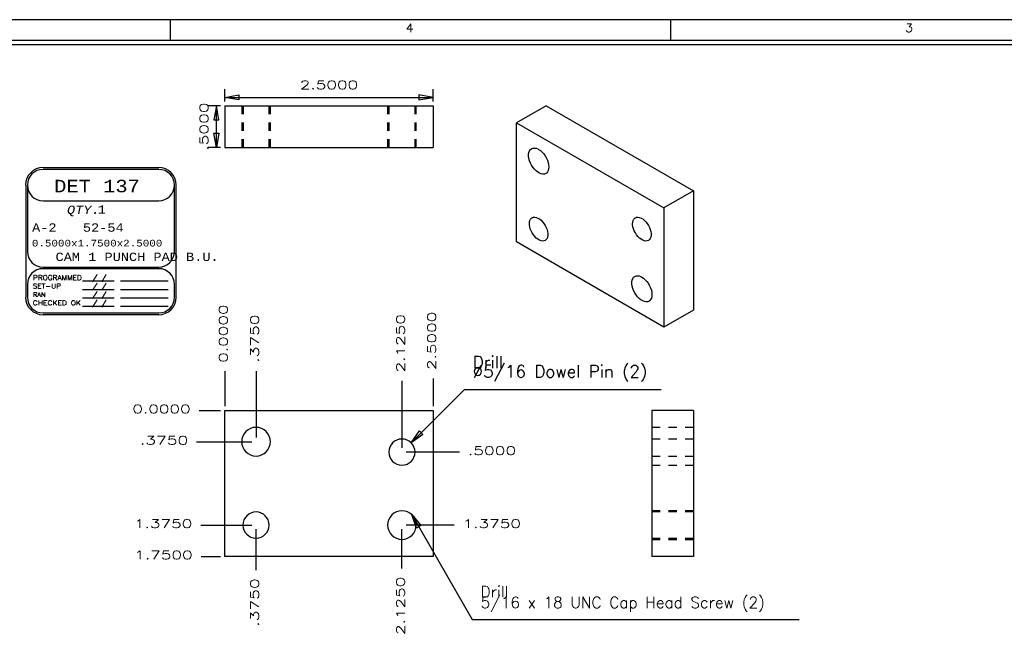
# Model space of a CAD drawing. Header units: inches. Extents: x 3 to 289, y 4 to 291.
# Tile 113 of 256: x 86.37 to 98.18, y 81.12 to 88.49. Entities that reach past the tile are written whole.
import ezdxf
from ezdxf.enums import TextEntityAlignment as Align

# ---------------------------------------------------------------- set-up
doc = ezdxf.new("R2010")
doc.units = ezdxf.units.IN
doc.header["$LTSCALE"] = 0.5
doc.header["$MEASUREMENT"] = 0
doc.linetypes.add('HIDDEN', pattern=[0.225, 0.15, -0.075])
for name, color, linetype in [('DIE', 7, 'Continuous'), ('MFB', 7, 'Continuous'), ('PLOTVIEW1', 7, 'Continuous')]:
    doc.layers.add(name, color=color, linetype=linetype)
doc.styles.add('VERO0-Simplex', font='simplex_.ttf')
doc.styles.add('VERO2-Courier New', font='cour.ttf')
doc.styles.add('VERO3-RomanS', font='romans__.ttf')
doc.styles.add('VERO5-RomanD', font='romand__.ttf')
doc.styles.add('VERO8-Courier New', font='couri.ttf')

# ---------------------------------------------------------------- blocks, each defined once
blk = doc.blocks.new('ArrowheadClosed')
at = {"color": 0}
for p, q in [((0, 0), (-1, 0.176)), ((-1, 0.176), (-1, -0.176)), ((-1, -0.176), (0, 0))]:
    blk.add_line(p, q, dxfattribs=at)

msp = doc.modelspace()

# ---------------------------------------------------------------- linework, layer by layer
at = {"layer": 'DIE', "color": 56, "linetype": 'Continuous'}
for p, q in [((88.83, 87.508), (88.83, 87.658)), ((91.33, 87.508), (91.33, 87.658)), ((88.83, 87.558), (91.33, 87.558)), ((88.78, 87.458), (88.63, 87.458)), ((88.73, 86.958), (88.73, 87.458)), ((88.78, 86.958), (88.63, 86.958))]:
    msp.add_line(p, q, dxfattribs=at)
at = {"layer": 'DIE', "color": 9, "linetype": 'Continuous'}
for p, q in [((88.83, 87.458), (91.33, 87.458)), ((88.83, 87.458), (88.83, 86.958)), ((91.33, 87.458), (91.33, 86.958)), ((92.684, 87.458), (92.33, 87.254)), ((92.684, 87.458), (94.452, 86.437)), ((92.33, 87.254), (94.098, 86.233)), ((92.33, 85.825), (92.33, 87.254)), ((88.83, 86.958), (91.33, 86.958)), ((92.485, 86.917), (92.496, 86.932)), ((92.496, 86.932), (92.51, 86.943)), ((92.51, 86.943), (92.526, 86.95)), ((92.526, 86.95), (92.544, 86.951)), ((92.544, 86.951), (92.564, 86.948)), ((92.564, 86.948), (92.585, 86.94)), ((92.585, 86.94), (92.595, 86.935)), ((92.595, 86.935), (92.617, 86.921)), ((92.474, 86.877), (92.478, 86.899)), ((92.474, 86.852), (92.474, 86.877)), ((92.478, 86.826), (92.474, 86.852)), ((92.478, 86.899), (92.485, 86.917)), ((92.485, 86.799), (92.478, 86.826)), ((92.617, 86.921), (92.637, 86.902)), ((92.637, 86.902), (92.656, 86.881)), ((92.656, 86.881), (92.674, 86.857)), ((92.674, 86.857), (92.689, 86.831)), ((92.689, 86.831), (92.701, 86.804)), ((92.496, 86.771), (92.485, 86.799)), ((92.51, 86.745), (92.496, 86.771)), ((92.526, 86.72), (92.51, 86.745)), ((92.544, 86.697), (92.526, 86.72)), ((92.564, 86.677), (92.544, 86.697)), ((92.701, 86.804), (92.71, 86.777)), ((92.71, 86.777), (92.715, 86.75)), ((92.715, 86.701), (92.71, 86.681)), ((92.715, 86.75), (92.717, 86.724)), ((92.717, 86.724), (92.715, 86.701)), ((92.585, 86.661), (92.564, 86.677)), ((92.606, 86.649), (92.585, 86.661)), ((92.627, 86.641), (92.606, 86.649)), ((92.647, 86.638), (92.627, 86.641)), ((92.665, 86.639), (92.647, 86.638)), ((92.681, 86.646), (92.665, 86.639)), ((92.689, 86.651), (92.681, 86.646)), ((92.701, 86.664), (92.689, 86.651)), ((92.71, 86.681), (92.701, 86.664)), ((94.452, 86.437), (94.098, 86.233)), ((94.452, 86.437), (94.452, 85.008)), ((94.098, 86.233), (94.098, 84.804)), ((92.499, 86.097), (92.511, 86.109)), ((92.511, 86.109), (92.517, 86.114)), ((92.517, 86.114), (92.532, 86.12)), ((92.532, 86.12), (92.549, 86.121)), ((92.549, 86.121), (92.567, 86.118)), ((92.567, 86.118), (92.586, 86.111)), ((92.586, 86.111), (92.605, 86.1)), ((93.737, 86.097), (93.748, 86.109)), ((93.748, 86.109), (93.755, 86.114)), ((93.755, 86.114), (93.769, 86.12)), ((93.769, 86.12), (93.786, 86.121)), ((93.786, 86.121), (93.804, 86.118)), ((93.804, 86.118), (93.823, 86.111)), ((93.823, 86.111), (93.843, 86.1)), ((92.485, 86.042), (92.486, 86.063)), ((92.485, 86.031), (92.485, 86.042)), ((92.488, 86.007), (92.485, 86.031)), ((92.486, 86.063), (92.491, 86.082)), ((92.495, 85.982), (92.488, 86.007)), ((92.491, 86.082), (92.499, 86.097)), ((92.605, 86.1), (92.624, 86.085)), ((92.624, 86.085), (92.642, 86.067)), ((92.642, 86.067), (92.659, 86.046)), ((92.659, 86.046), (92.674, 86.023)), ((92.674, 86.023), (92.686, 85.999)), ((92.686, 85.999), (92.696, 85.974)), ((93.722, 86.042), (93.724, 86.063)), ((93.722, 86.031), (93.722, 86.042)), ((93.726, 86.007), (93.722, 86.031)), ((93.724, 86.063), (93.729, 86.082)), ((93.732, 85.982), (93.726, 86.007)), ((93.729, 86.082), (93.737, 86.097)), ((93.843, 86.1), (93.862, 86.085)), ((93.862, 86.085), (93.88, 86.067)), ((93.88, 86.067), (93.896, 86.046)), ((93.896, 86.046), (93.911, 86.023)), ((93.911, 86.023), (93.924, 85.999)), ((93.924, 85.999), (93.933, 85.974)), ((92.505, 85.957), (92.495, 85.982)), ((92.517, 85.933), (92.505, 85.957)), ((92.532, 85.91), (92.517, 85.933)), ((92.549, 85.889), (92.532, 85.91)), ((92.567, 85.871), (92.549, 85.889)), ((92.586, 85.856), (92.567, 85.871)), ((92.696, 85.974), (92.703, 85.949)), ((92.703, 85.883), (92.696, 85.866)), ((92.703, 85.949), (92.706, 85.925)), ((92.706, 85.903), (92.703, 85.883)), ((92.706, 85.925), (92.706, 85.903)), ((93.742, 85.957), (93.732, 85.982)), ((93.755, 85.933), (93.742, 85.957)), ((93.769, 85.91), (93.755, 85.933)), ((93.786, 85.889), (93.769, 85.91)), ((93.804, 85.871), (93.786, 85.889)), ((93.823, 85.856), (93.804, 85.871)), ((93.933, 85.974), (93.94, 85.949)), ((93.94, 85.883), (93.933, 85.866)), ((93.94, 85.949), (93.943, 85.925)), ((93.943, 85.903), (93.94, 85.883)), ((93.943, 85.925), (93.943, 85.903)), ((94.098, 84.804), (92.33, 85.825)), ((92.605, 85.845), (92.586, 85.856)), ((92.624, 85.838), (92.605, 85.845)), ((92.642, 85.835), (92.624, 85.838)), ((92.659, 85.836), (92.642, 85.835)), ((92.674, 85.842), (92.659, 85.836)), ((92.686, 85.852), (92.674, 85.842)), ((92.696, 85.866), (92.686, 85.852)), ((93.843, 85.845), (93.823, 85.856)), ((93.862, 85.838), (93.843, 85.845)), ((93.88, 85.835), (93.862, 85.838)), ((93.896, 85.836), (93.88, 85.835)), ((93.911, 85.842), (93.896, 85.836)), ((93.924, 85.852), (93.911, 85.842)), ((93.933, 85.866), (93.924, 85.852)), ((93.723, 85.386), (93.733, 85.402)), ((93.733, 85.402), (93.747, 85.412)), ((93.747, 85.412), (93.763, 85.419)), ((93.763, 85.419), (93.782, 85.42)), ((93.782, 85.42), (93.801, 85.417)), ((93.801, 85.417), (93.822, 85.409)), ((93.822, 85.409), (93.833, 85.404)), ((93.833, 85.404), (93.854, 85.39)), ((93.712, 85.346), (93.716, 85.368)), ((93.712, 85.321), (93.712, 85.346)), ((93.716, 85.295), (93.712, 85.321)), ((93.716, 85.368), (93.723, 85.386)), ((93.723, 85.268), (93.716, 85.295)), ((93.854, 85.39), (93.874, 85.371)), ((93.874, 85.371), (93.894, 85.35)), ((93.894, 85.35), (93.911, 85.326)), ((93.911, 85.326), (93.926, 85.3)), ((93.926, 85.3), (93.938, 85.273)), ((93.733, 85.241), (93.723, 85.268)), ((93.747, 85.214), (93.733, 85.241)), ((93.763, 85.189), (93.747, 85.214)), ((93.782, 85.166), (93.763, 85.189)), ((93.801, 85.146), (93.782, 85.166)), ((93.938, 85.273), (93.947, 85.246)), ((93.947, 85.246), (93.953, 85.219)), ((93.953, 85.17), (93.947, 85.15)), ((93.953, 85.219), (93.954, 85.193)), ((93.954, 85.193), (93.953, 85.17)), ((93.822, 85.13), (93.801, 85.146)), ((93.843, 85.118), (93.822, 85.13)), ((93.864, 85.11), (93.843, 85.118)), ((93.884, 85.107), (93.864, 85.11)), ((93.903, 85.108), (93.884, 85.107)), ((93.919, 85.115), (93.903, 85.108)), ((93.926, 85.12), (93.919, 85.115)), ((93.938, 85.133), (93.926, 85.12)), ((93.947, 85.15), (93.938, 85.133)), ((94.452, 85.008), (94.098, 84.804)), ((88.83, 82.054), (88.83, 83.804)), ((88.83, 83.804), (91.33, 83.804)), ((91.33, 83.804), (91.33, 82.054)), ((94.452, 83.804), (93.952, 83.804)), ((93.952, 83.804), (93.952, 82.054)), ((94.452, 83.804), (94.452, 82.054)), ((91.33, 82.054), (88.83, 82.054)), ((94.452, 82.054), (93.952, 82.054))]:
    msp.add_line(p, q, dxfattribs=at)
at = {"layer": 'DIE', "color": 254, "linetype": 'HIDDEN'}
for p, q in [((89.033, 87.458), (89.033, 86.958)), ((89.049, 87.458), (89.049, 86.958)), ((89.362, 86.958), (89.362, 87.458)), ((89.377, 86.958), (89.377, 87.458)), ((90.783, 87.458), (90.783, 86.958)), ((90.799, 87.458), (90.799, 86.958)), ((91.112, 86.958), (91.112, 87.458)), ((91.127, 86.958), (91.127, 87.458)), ((94.452, 83.601), (93.952, 83.601)), ((94.452, 83.461), (93.952, 83.461)), ((93.952, 83.257), (94.452, 83.257)), ((93.952, 83.148), (94.452, 83.148)), ((94.452, 82.601), (93.952, 82.601)), ((94.452, 82.586), (93.952, 82.586)), ((93.952, 82.273), (94.452, 82.273)), ((93.952, 82.257), (94.452, 82.257))]:
    msp.add_line(p, q, dxfattribs=at)
at = {"layer": 'DIE', "color": 9, "linetype": 'Continuous', "extrusion": (0, 0, -1)}
for centre, radius in [((-89.205, 83.429), 0.172), ((-90.955, 83.304), 0.157), ((-89.205, 82.429), 0.157), ((-90.955, 82.429), 0.172)]:
    msp.add_circle(centre, radius, dxfattribs=at)
at = {"layer": 'MFB', "color": 56, "linetype": 'Continuous'}
for p, q in [((88.83, 84.275), (88.83, 84.225)), ((88.83, 84.225), (88.83, 84.175)), ((89.205, 84.275), (89.205, 84.175)), ((88.83, 84.175), (88.83, 83.975)), ((89.205, 84.175), (89.205, 83.975)), ((90.955, 84.159), (90.955, 84.059)), ((91.33, 84.188), (91.33, 83.996)), ((90.955, 84.059), (90.955, 83.859)), ((91.065, 83.417), (91.704, 84.056)), ((91.33, 83.996), (91.33, 83.9)), ((91.704, 84.056), (94.064, 84.056)), ((88.83, 83.975), (88.83, 83.854)), ((89.205, 83.975), (89.205, 83.479)), ((90.955, 83.859), (90.955, 83.354)), ((91.33, 83.9), (91.33, 83.854)), ((88.521, 83.804), (88.599, 83.804)), ((88.599, 83.804), (88.676, 83.804)), ((88.676, 83.804), (88.753, 83.804)), ((88.753, 83.804), (88.78, 83.804)), ((88.492, 83.429), (88.592, 83.429)), ((88.592, 83.429), (88.792, 83.429)), ((88.792, 83.429), (89.155, 83.429)), ((91.346, 83.304), (91.005, 83.304)), ((91.546, 83.304), (91.346, 83.304)), ((91.646, 83.304), (91.546, 83.304)), ((91.072, 82.555), (91.799, 81.297)), ((88.541, 82.429), (88.641, 82.429)), ((88.641, 82.429), (88.841, 82.429)), ((88.841, 82.429), (89.155, 82.429)), ((89.205, 82.19), (89.205, 82.379)), ((90.955, 82.21), (90.955, 82.379)), ((91.283, 82.429), (91.005, 82.429)), ((91.483, 82.429), (91.283, 82.429)), ((91.583, 82.429), (91.483, 82.429)), ((90.955, 82.01), (90.955, 82.21)), ((89.205, 81.99), (89.205, 82.19)), ((88.545, 82.054), (88.688, 82.054)), ((88.688, 82.054), (88.759, 82.054)), ((88.759, 82.054), (88.78, 82.054)), ((89.205, 81.89), (89.205, 81.99)), ((90.955, 81.91), (90.955, 82.01)), ((91.799, 81.297), (95.719, 81.297))]:
    msp.add_line(p, q, dxfattribs=at)
at = {"layer": 'PLOTVIEW1', "color": 97, "linetype": 'Continuous'}
for p, q in [((111.175, 88.49), (65.175, 88.49)), ((88.175, 88.49), (88.175, 88.24)), ((94.175, 88.49), (94.175, 88.24)), ((111.175, 88.24), (65.175, 88.24)), ((111.175, 88.19), (65.175, 88.19))]:
    msp.add_line(p, q, dxfattribs=at)
at = {"layer": 'PLOTVIEW1', "color": 7, "linetype": 'Continuous'}
for p, q in [((88.038, 86.715), (86.65, 86.715)), ((88.038, 86.694), (86.65, 86.694)), ((86.442, 86.507), (86.442, 85.161)), ((86.463, 86.507), (86.463, 85.71)), ((88.225, 85.71), (88.225, 86.507)), ((88.246, 85.161), (88.246, 86.507)), ((86.65, 86.319), (88.038, 86.319)), ((86.65, 85.522), (88.038, 85.522)), ((88.038, 85.503), (86.65, 85.503)), ((86.463, 85.316), (86.463, 85.161)), ((87.122, 85.357), (87.503, 85.357)), ((87.579, 85.357), (88.149, 85.357)), ((88.225, 85.161), (88.225, 85.316)), ((87.122, 85.256), (87.503, 85.256)), ((87.579, 85.256), (88.149, 85.256)), ((87.122, 85.154), (87.503, 85.154)), ((87.122, 85.053), (87.503, 85.053)), ((87.579, 85.154), (88.149, 85.154)), ((87.579, 85.053), (88.149, 85.053)), ((86.65, 84.974), (88.038, 84.974)), ((86.65, 84.953), (88.038, 84.953))]:
    msp.add_line(p, q, dxfattribs=at)
for centre, radius, start, end in [((86.65, 86.507), 0.209, 90, 180), ((86.65, 86.507), 0.188, 90, 180), ((86.65, 86.507), 0.188, 90, 270), ((88.038, 86.507), 0.209, 0, 90), ((88.038, 86.507), 0.188, 0, 90), ((88.038, 86.507), 0.188, 270, 90), ((86.65, 85.71), 0.188, 180, 270), ((88.038, 85.71), 0.188, 270, 0), ((86.65, 85.316), 0.188, 90, 180), ((88.038, 85.316), 0.188, 0, 90), ((86.65, 85.161), 0.209, 180, 270), ((86.65, 85.161), 0.188, 180, 270), ((88.038, 85.161), 0.188, 270, 0), ((88.038, 85.161), 0.209, 270, 0)]:
    msp.add_arc(centre, radius, start, end, dxfattribs=at)

# ---------------------------------------------------------------- block references
at = {"layer": 'DIE', "color": 56, "linetype": 'Continuous', "extrusion": (0, 0, -1), "xscale": 0.170138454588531, "yscale": 0.170138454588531, "zscale": 0.170138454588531}
msp.add_blockref('ArrowheadClosed', (-88.83, 87.558), dxfattribs=at)
at = {"layer": 'DIE', "color": 56, "linetype": 'Continuous', "xscale": 0.170138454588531, "yscale": 0.170138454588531, "zscale": 0.170138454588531}
msp.add_blockref('ArrowheadClosed', (91.33, 87.558), dxfattribs=at)
at = {"layer": 'DIE', "color": 56, "linetype": 'Continuous', "xscale": 0.170138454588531, "yscale": 0.170138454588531, "zscale": 0.170138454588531, "rotation": 90}
msp.add_blockref('ArrowheadClosed', (88.73, 87.458), dxfattribs=at)
at = {"layer": 'DIE', "color": 56, "linetype": 'Continuous', "extrusion": (0, 0, -1), "xscale": 0.170138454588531, "yscale": 0.170138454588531, "zscale": 0.170138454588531, "rotation": 270}
msp.add_blockref('ArrowheadClosed', (-88.73, 86.958), dxfattribs=at)
at = {"layer": 'MFB', "color": 56, "linetype": 'Continuous', "extrusion": (0, 0, -1), "xscale": 0.170138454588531, "yscale": 0.170138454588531, "zscale": 0.170138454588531}
for p, rotation in [((-91.065, 83.417), 315), ((-91.072, 82.555), 59.99999999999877)]:
    msp.add_blockref('ArrowheadClosed', p, dxfattribs=dict(at, rotation=rotation))

# ---------------------------------------------------------------- texts
at = {"layer": 'DIE', "color": 230, "linetype": 'Continuous', "style": 'VERO0-Simplex', "width": 1.358929}
msp.add_text('2.5000', height=0.1, dxfattribs=at).set_placement((89.73, 87.658), (90.43, 87.658), align=Align.FIT)
at = {"layer": 'DIE', "color": 230, "linetype": 'Continuous', "style": 'VERO0-Simplex', "width": 1.376302}
msp.add_text('.5000', height=0.1, rotation=90, dxfattribs=at).set_placement((88.63, 86.918), (88.63, 87.498), align=Align.FIT)
at = {"layer": 'MFB', "color": 7, "linetype": 'Continuous', "style": 'VERO0-Simplex'}
for s, width, p, p2 in [('0.0000', 1.358929, (88.863, 84.375), (88.863, 85.075)), ('.3750', 1.376302, (89.238, 84.375), (89.238, 84.955)), ('2.1250', 1.410379, (90.988, 84.259), (90.988, 84.959)), ('2.5000', 1.358929, (91.363, 84.288), (91.363, 84.988)), ('.3750', 1.376302, (89.238, 81.21), (89.238, 81.79)), ('2.1250', 1.410379, (90.988, 81.11), (90.988, 81.81))]:
    msp.add_text(s, height=0.1, rotation=90, dxfattribs=dict(at, width=width)).set_placement(p, p2, align=Align.FIT)
for s, width, p, p2 in [('0.0000', 1.358929, (87.721, 83.771), (88.421, 83.771)), ('.3750', 1.376302, (87.812, 83.396), (88.392, 83.396)), ('.5000', 1.376302, (91.746, 83.271), (92.326, 83.271)), ('1.3750', 1.410379, (87.741, 82.396), (88.441, 82.396)), ('1.3750', 1.410379, (91.683, 82.396), (92.383, 82.396)), ('1.7500', 1.410379, (87.745, 82.021), (88.445, 82.021))]:
    msp.add_text(s, height=0.1, dxfattribs=dict(at, width=width)).set_placement(p, p2, align=Align.FIT)
at = {"layer": 'MFB', "color": 7, "linetype": 'Continuous', "attachment_point": 1, "style": 'VERO0-Simplex'}
for s, insert, char_height, line_spacing_factor in [('Drill\\P%%c5/16 Dowel Pin (2)', (91.804, 84.456), 0.14625, 0.45625), ('Drill\\P5/16 x 18 UNC Cap Head Screw (2)', (91.899, 81.697), 0.13438, 0.575)]:
    msp.add_mtext(s, dxfattribs=dict(at, insert=insert, char_height=char_height, line_spacing_factor=line_spacing_factor))
at = {"layer": 'PLOTVIEW1', "color": 56, "linetype": 'Continuous', "style": 'VERO5-RomanD', "width": 0.999731}
for s, p, p2 in [('4', (91, 88.342), (91.094, 88.342)), ('3', (96.991, 88.342), (97.085, 88.342))]:
    msp.add_text(s, height=0.1, dxfattribs=at).set_placement(p, p2, align=Align.FIT)
at = {"layer": 'PLOTVIEW1', "color": 7, "linetype": 'Continuous'}
for s, height, style, width, p, p2 in [('DET 137', 0.15, 'VERO2-Courier New', 0.931388, (86.784, 86.42), (87.811, 86.42)), ('QTY.', 0.1, 'VERO8-Courier New', 0.931388, (86.938, 86.16), (87.329, 86.16)), ('1', 0.1, 'VERO2-Courier New', 0.931388, (87.306, 86.165), (87.403, 86.165)), ('A-2', 0.1, 'VERO2-Courier New', 0.931388, (86.519, 85.947), (86.812, 85.947)), ('52-54', 0.1, 'VERO2-Courier New', 0.931388, (87.128, 85.947), (87.617, 85.947)), ('0.5000x1.7500x2.5000', 0.08, 'VERO2-Courier New', 0.931388, (86.516, 85.77), (88.081, 85.77)), ('CAM 1 PUNCH PAD B.U.', 0.1, 'VERO2-Courier New', 0.931388, (86.8, 85.596), (88.757, 85.596)), ('PROGRAMMED', 0.0575, 'VERO3-RomanS', 1.000726, (86.53, 85.368), (87.116, 85.368)), ('/ /', 0.0563, 'VERO3-RomanS', 0.999632, (87.239, 85.366), (87.415, 85.366)), ('SET-UP', 0.0565, 'VERO3-RomanS', 1.000387, (86.527, 85.267), (86.865, 85.267)), ('/ /', 0.0563, 'VERO3-RomanS', 0.999632, (87.239, 85.265), (87.415, 85.265)), ('RAN', 0.0516, 'VERO3-RomanS', 1.00058, (86.53, 85.168), (86.682, 85.168)), ('/ /', 0.0563, 'VERO3-RomanS', 0.999632, (87.239, 85.164), (87.415, 85.164)), ('CHECKED OK', 0.0548, 'VERO3-RomanS', 1.000182, (86.527, 85.066), (87.105, 85.066)), ('/ /', 0.0563, 'VERO3-RomanS', 0.999632, (87.239, 85.063), (87.415, 85.063))]:
    msp.add_text(s, height=height, dxfattribs=dict(at, style=style, width=width)).set_placement(p, p2, align=Align.FIT)

doc.saveas('drawing.dxf')
